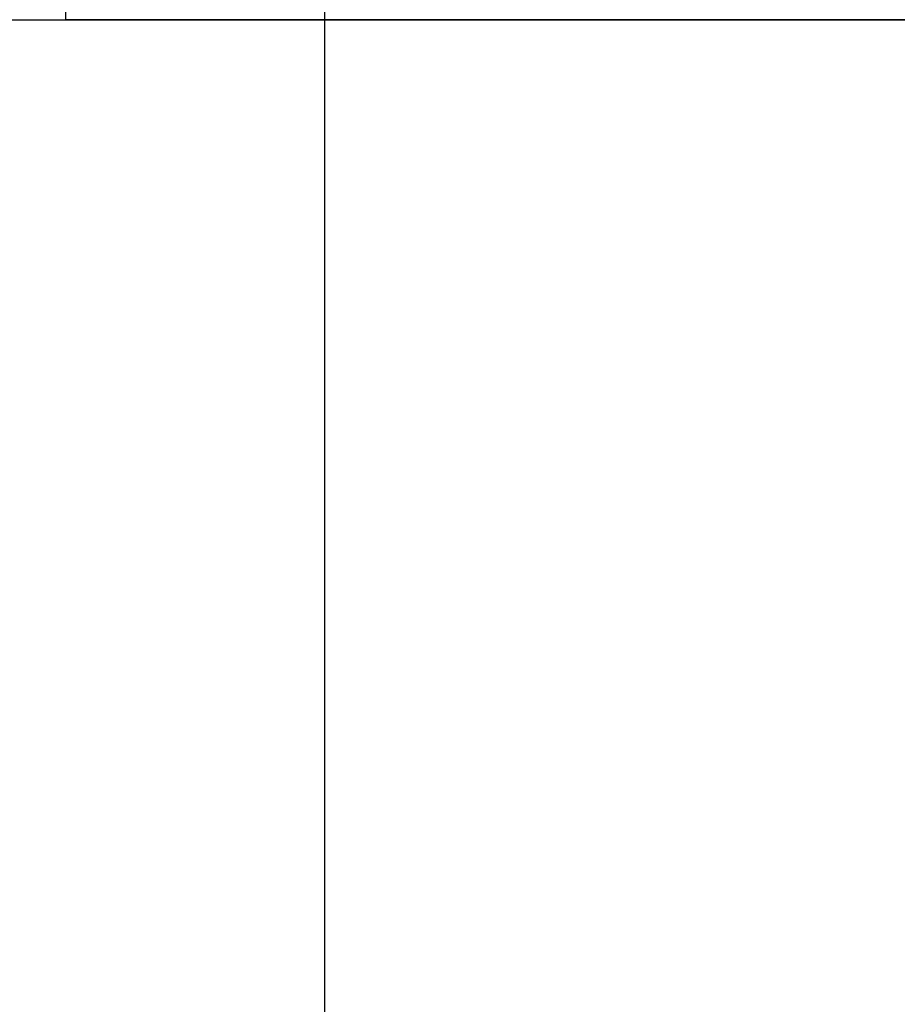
# Model space of a CAD drawing. Header units: millimetres. Extents: x -380244 to 257841, y -4400 to 11650.
# Tile 119 of 140: x 11717 to 11812, y 773 to 880. Entities that reach past the tile are written whole.
import ezdxf
from ezdxf import colors
from ezdxf.entities.mleader import LeaderData, LeaderLine
from ezdxf.math import Vec2, Vec3

# ---------------------------------------------------------------- set-up
doc = ezdxf.new("R2010")
doc.units = ezdxf.units.MM
for name, color, linetype in [('Equip2D', 250, 'Continuous'), ('Equip3D', 7, 'Continuous'), ('EquipAnnot', 5, 'Continuous'), ('Привязки Вент', 102, 'Continuous'), ('Привязки Электр', 1, 'Continuous'), ('Привязки Электр2', 1, 'Continuous')]:
    doc.layers.add(name, color=color, linetype=linetype)
doc.styles.add('GOST 2.5', font='isocpeur.ttf', dxfattribs={"oblique": 15, "height": 2.5})
doc.styles.add('GOST прямой', font='isocpeur.ttf', dxfattribs={"height": 2.5})
doc.styles.add('Выноски', font='isocpeur.ttf', dxfattribs={"height": 2.5})
doc.styles.add('Размеры', font='txt.shx', dxfattribs={"height": 2.5})
doc.dimstyles.new('Main', dxfattribs={"dimscale": 0, "dimtxt": 2.5, "dimasz": 1, "dimexe": 1.25, "dimexo": 0.625, "dimtad": 1, "dimdec": 1, "dimrnd": 0.5, "dimtxsty": 'Размеры', "dimblk": 'OBLIQUE', "dimcen": 2.5, "dimadec": 0, "dimazin": 0, "dimtfac": 1, "dimtdec": 1, "dimtmove": 1, "dimatfit": 2, "dimfxl": 1, "dimarcsym": 0})

# ---------------------------------------------------------------- blocks, each defined once
blk = doc.blocks.new('GN 11_TN')
at = {"layer": 'Equip2D'}
for points in [[(0, -700), (1390, -700), (1390, 0), (0, 0)], [(920, -700), (1350, -700), (1350, -660), (920, -660)]]:
    blk.add_lwpolyline(points, close=True, dxfattribs=at)
at = {"layer": 'Equip3D', "extrusion": (0, -1, 0)}
for p, q in [((941.03, -700, 474.58), (949.51, -700, 483.07)), ((941.03, -700, 450.53), (949.51, -700, 459.02)), ((941.03, -700, 426.48), (949.51, -700, 434.97)), ((941.03, -700, 402.43), (949.51, -700, 410.92)), ((941.03, -700, 378.38), (949.51, -700, 386.87)), ((941.03, -700, 354.33), (949.51, -700, 362.82)), ((941.03, -700, 330.28), (949.51, -700, 338.76)), ((941.03, -700, 306.23), (949.51, -700, 314.71)), ((941.03, -700, 282.18), (949.51, -700, 290.66)), ((941.03, -700, 258.13), (949.51, -700, 266.61)), ((941.03, -700, 234.08), (949.51, -700, 242.56)), ((941.03, -700, 210.03), (949.51, -700, 218.51)), ((941.03, -700, 185.97), (949.51, -700, 194.46)), ((941.03, -700, 760.49), (949.51, -700, 768.97)), ((941.03, -700, 736.44), (949.51, -700, 744.92)), ((941.03, -700, 712.39), (949.51, -700, 720.87)), ((941.03, -700, 688.34), (949.51, -700, 696.82)), ((941.03, -700, 664.29), (949.51, -700, 672.77)), ((941.03, -700, 640.24), (949.51, -700, 648.72)), ((941.03, -700, 616.19), (949.51, -700, 624.67)), ((941.03, -700, 592.13), (949.51, -700, 600.62)), ((941.03, -700, 568.08), (949.51, -700, 576.57)), ((941.03, -700, 498.63), (949.51, -700, 507.12)), ((941.03, -700, 544.03), (949.51, -700, 552.52)), ((954.46, -700, 478.12), (945.97, -700, 469.63)), ((954.46, -700, 454.07), (945.97, -700, 445.58)), ((954.46, -700, 430.02), (945.97, -700, 421.53)), ((954.46, -700, 405.97), (945.97, -700, 397.48)), ((954.46, -700, 381.92), (945.97, -700, 373.43)), ((954.46, -700, 357.87), (945.97, -700, 349.38)), ((954.46, -700, 333.81), (945.97, -700, 325.33)), ((954.46, -700, 309.76), (945.97, -700, 301.28)), ((954.46, -700, 285.71), (945.97, -700, 277.23)), ((954.46, -700, 261.66), (945.97, -700, 253.18)), ((954.46, -700, 237.61), (945.97, -700, 229.13)), ((954.46, -700, 213.56), (945.97, -700, 205.08)), ((954.46, -700, 189.51), (945.97, -700, 181.03)), ((954.46, -700, 764.03), (945.97, -700, 755.54)), ((954.46, -700, 739.97), (945.97, -700, 731.49)), ((954.46, -700, 715.92), (945.97, -700, 707.44)), ((954.46, -700, 691.87), (945.97, -700, 683.39)), ((954.46, -700, 667.82), (945.97, -700, 659.34)), ((954.46, -700, 643.77), (945.97, -700, 635.29)), ((954.46, -700, 619.72), (945.97, -700, 611.24)), ((954.46, -700, 595.67), (945.97, -700, 587.18)), ((954.46, -700, 571.62), (945.97, -700, 563.13)), ((954.46, -700, 502.17), (945.97, -700, 493.68)), ((954.46, -700, 547.57), (945.97, -700, 539.08)), ((958.92, -700, 474.58), (967.41, -700, 483.07)), ((958.92, -700, 450.53), (967.41, -700, 459.02)), ((958.92, -700, 426.48), (967.41, -700, 434.97)), ((958.92, -700, 402.43), (967.41, -700, 410.92)), ((958.92, -700, 378.38), (967.41, -700, 386.87)), ((958.92, -700, 354.33), (967.41, -700, 362.82)), ((958.92, -700, 330.28), (967.41, -700, 338.76)), ((958.92, -700, 306.23), (967.41, -700, 314.71)), ((958.92, -700, 282.18), (967.41, -700, 290.66)), ((958.92, -700, 258.13), (967.41, -700, 266.61)), ((958.92, -700, 234.08), (967.41, -700, 242.56)), ((958.92, -700, 210.03), (967.41, -700, 218.51)), ((958.92, -700, 185.97), (967.41, -700, 194.46)), ((958.92, -700, 760.49), (967.41, -700, 768.97)), ((958.92, -700, 736.44), (967.41, -700, 744.92)), ((958.92, -700, 712.39), (967.41, -700, 720.87)), ((958.92, -700, 688.34), (967.41, -700, 696.82)), ((958.92, -700, 664.29), (967.41, -700, 672.77)), ((958.92, -700, 640.24), (967.41, -700, 648.72)), ((958.92, -700, 616.19), (967.41, -700, 624.67)), ((958.92, -700, 592.13), (967.41, -700, 600.62)), ((958.92, -700, 568.08), (967.41, -700, 576.57)), ((958.92, -700, 498.63), (967.41, -700, 507.12)), ((958.92, -700, 544.03), (967.41, -700, 552.52)), ((972.36, -700, 478.12), (963.87, -700, 469.63)), ((972.36, -700, 454.07), (963.87, -700, 445.58)), ((972.36, -700, 430.02), (963.87, -700, 421.53)), ((972.36, -700, 405.97), (963.87, -700, 397.48)), ((972.36, -700, 381.92), (963.87, -700, 373.43)), ((972.36, -700, 357.87), (963.87, -700, 349.38)), ((972.36, -700, 333.81), (963.87, -700, 325.33)), ((972.36, -700, 309.76), (963.87, -700, 301.28)), ((972.36, -700, 285.71), (963.87, -700, 277.23)), ((972.36, -700, 261.66), (963.87, -700, 253.18)), ((972.36, -700, 237.61), (963.87, -700, 229.13)), ((972.36, -700, 213.56), (963.87, -700, 205.08)), ((972.36, -700, 189.51), (963.87, -700, 181.03)), ((972.36, -700, 764.03), (963.87, -700, 755.54)), ((972.36, -700, 739.97), (963.87, -700, 731.49)), ((972.36, -700, 715.92), (963.87, -700, 707.44)), ((972.36, -700, 691.87), (963.87, -700, 683.39)), ((972.36, -700, 667.82), (963.87, -700, 659.34)), ((972.36, -700, 643.77), (963.87, -700, 635.29)), ((972.36, -700, 619.72), (963.87, -700, 611.24)), ((972.36, -700, 595.67), (963.87, -700, 587.18)), ((972.36, -700, 571.62), (963.87, -700, 563.13)), ((972.36, -700, 502.17), (963.87, -700, 493.68)), ((972.36, -700, 547.57), (963.87, -700, 539.08)), ((976.82, -700, 474.58), (985.31, -700, 483.07)), ((976.82, -700, 450.53), (985.31, -700, 459.02)), ((976.82, -700, 426.48), (985.31, -700, 434.97)), ((976.82, -700, 402.43), (985.31, -700, 410.92)), ((976.82, -700, 378.38), (985.31, -700, 386.87)), ((976.82, -700, 354.33), (985.31, -700, 362.82)), ((976.82, -700, 330.28), (985.31, -700, 338.76)), ((976.82, -700, 306.23), (985.31, -700, 314.71)), ((976.82, -700, 282.18), (985.31, -700, 290.66)), ((976.82, -700, 258.13), (985.31, -700, 266.61)), ((976.82, -700, 234.08), (985.31, -700, 242.56)), ((976.82, -700, 210.03), (985.31, -700, 218.51)), ((976.82, -700, 185.97), (985.31, -700, 194.46)), ((976.82, -700, 760.49), (985.31, -700, 768.97)), ((976.82, -700, 736.44), (985.31, -700, 744.92)), ((976.82, -700, 712.39), (985.31, -700, 720.87)), ((976.82, -700, 688.34), (985.31, -700, 696.82)), ((976.82, -700, 664.29), (985.31, -700, 672.77)), ((976.82, -700, 640.24), (985.31, -700, 648.72)), ((976.82, -700, 616.19), (985.31, -700, 624.67)), ((976.82, -700, 592.13), (985.31, -700, 600.62)), ((976.82, -700, 568.08), (985.31, -700, 576.57)), ((976.82, -700, 498.63), (985.31, -700, 507.12)), ((976.82, -700, 544.03), (985.31, -700, 552.52)), ((990.26, -700, 478.12), (981.77, -700, 469.63)), ((990.26, -700, 454.07), (981.77, -700, 445.58)), ((990.26, -700, 430.02), (981.77, -700, 421.53)), ((990.26, -700, 405.97), (981.77, -700, 397.48)), ((990.26, -700, 381.92), (981.77, -700, 373.43)), ((990.26, -700, 357.87), (981.77, -700, 349.38)), ((990.26, -700, 333.81), (981.77, -700, 325.33)), ((990.26, -700, 309.76), (981.77, -700, 301.28)), ((990.26, -700, 285.71), (981.77, -700, 277.23)), ((990.26, -700, 261.66), (981.77, -700, 253.18)), ((990.26, -700, 237.61), (981.77, -700, 229.13)), ((990.26, -700, 213.56), (981.77, -700, 205.08)), ((990.26, -700, 189.51), (981.77, -700, 181.03)), ((990.26, -700, 764.03), (981.77, -700, 755.54)), ((990.26, -700, 739.97), (981.77, -700, 731.49)), ((990.26, -700, 715.92), (981.77, -700, 707.44)), ((990.26, -700, 691.87), (981.77, -700, 683.39)), ((990.26, -700, 667.82), (981.77, -700, 659.34)), ((990.26, -700, 643.77), (981.77, -700, 635.29)), ((990.26, -700, 619.72), (981.77, -700, 611.24)), ((990.26, -700, 595.67), (981.77, -700, 587.18)), ((990.26, -700, 571.62), (981.77, -700, 563.13)), ((990.26, -700, 502.17), (981.77, -700, 493.68)), ((990.26, -700, 547.57), (981.77, -700, 539.08)), ((994.72, -700, 474.58), (1003.21, -700, 483.07)), ((994.72, -700, 450.53), (1003.21, -700, 459.02)), ((994.72, -700, 426.48), (1003.21, -700, 434.97)), ((994.72, -700, 402.43), (1003.21, -700, 410.92)), ((994.72, -700, 378.38), (1003.21, -700, 386.87)), ((994.72, -700, 354.33), (1003.21, -700, 362.82)), ((994.72, -700, 330.28), (1003.21, -700, 338.76)), ((994.72, -700, 306.23), (1003.21, -700, 314.71)), ((994.72, -700, 282.18), (1003.21, -700, 290.66)), ((994.72, -700, 258.13), (1003.21, -700, 266.61)), ((994.72, -700, 234.08), (1003.21, -700, 242.56)), ((994.72, -700, 210.03), (1003.21, -700, 218.51)), ((994.72, -700, 185.97), (1003.21, -700, 194.46)), ((994.72, -700, 760.49), (1003.21, -700, 768.97)), ((994.72, -700, 736.44), (1003.21, -700, 744.92)), ((994.72, -700, 712.39), (1003.21, -700, 720.87)), ((994.72, -700, 688.34), (1003.21, -700, 696.82)), ((994.72, -700, 664.29), (1003.21, -700, 672.77)), ((994.72, -700, 640.24), (1003.21, -700, 648.72)), ((994.72, -700, 616.19), (1003.21, -700, 624.67)), ((994.72, -700, 592.13), (1003.21, -700, 600.62)), ((994.72, -700, 568.08), (1003.21, -700, 576.57)), ((994.72, -700, 498.63), (1003.21, -700, 507.12)), ((994.72, -700, 544.03), (1003.21, -700, 552.52)), ((1008.16, -700, 478.12), (999.67, -700, 469.63)), ((1008.16, -700, 454.07), (999.67, -700, 445.58)), ((1008.16, -700, 430.02), (999.67, -700, 421.53)), ((1008.16, -700, 405.97), (999.67, -700, 397.48)), ((1008.16, -700, 381.92), (999.67, -700, 373.43)), ((1008.16, -700, 357.87), (999.67, -700, 349.38)), ((1008.16, -700, 333.81), (999.67, -700, 325.33)), ((1008.16, -700, 309.76), (999.67, -700, 301.28)), ((1008.16, -700, 285.71), (999.67, -700, 277.23)), ((1008.16, -700, 261.66), (999.67, -700, 253.18)), ((1008.16, -700, 237.61), (999.67, -700, 229.13)), ((1008.16, -700, 213.56), (999.67, -700, 205.08)), ((1008.16, -700, 189.51), (999.67, -700, 181.03)), ((1008.16, -700, 764.03), (999.67, -700, 755.54)), ((1008.16, -700, 739.97), (999.67, -700, 731.49)), ((1008.16, -700, 715.92), (999.67, -700, 707.44)), ((1008.16, -700, 691.87), (999.67, -700, 683.39)), ((1008.16, -700, 667.82), (999.67, -700, 659.34)), ((1008.16, -700, 643.77), (999.67, -700, 635.29)), ((1008.16, -700, 619.72), (999.67, -700, 611.24)), ((1008.16, -700, 595.67), (999.67, -700, 587.18)), ((1008.16, -700, 571.62), (999.67, -700, 563.13)), ((1008.16, -700, 502.17), (999.67, -700, 493.68)), ((1008.16, -700, 547.57), (999.67, -700, 539.08))]:
    blk.add_line(p, q, dxfattribs=at)
at = {"layer": 'Equip3D', "extrusion": (0, -1, 0), "elevation": 700}
blk.add_lwpolyline([(920, 160), (1350, 160), (1350, 790), (920, 790)], close=True, dxfattribs=at)
at = {"layer": 'Equip3D', "extrusion": (0, -1, 0)}
for centre, start, end in [((943.5, 472.11, 700), 135, 315), ((943.5, 448.06, 700), 135, 315), ((943.5, 424.01, 700), 135, 315), ((943.5, 399.96, 700), 135, 315), ((943.5, 375.91, 700), 135, 315), ((943.5, 351.86, 700), 135, 315), ((943.5, 327.8, 700), 135, 315), ((943.5, 303.75, 700), 135, 315), ((943.5, 279.7, 700), 135, 315), ((943.5, 255.65, 700), 135, 315), ((943.5, 231.6, 700), 135, 315), ((943.5, 207.55, 700), 135, 315), ((943.5, 183.5, 700), 135, 315), ((943.5, 758.01, 700), 135, 315), ((943.5, 733.96, 700), 135, 315), ((943.5, 709.91, 700), 135, 315), ((943.5, 685.86, 700), 135, 315), ((943.5, 661.81, 700), 135, 315), ((943.5, 637.76, 700), 135, 315), ((943.5, 613.71, 700), 135, 315), ((943.5, 589.66, 700), 135, 315), ((943.5, 565.61, 700), 135, 315), ((943.5, 496.16, 700), 135, 315), ((943.5, 541.56, 700), 135, 315), ((951.99, 480.59, 700), 315, 135), ((951.99, 456.54, 700), 315, 135), ((951.99, 432.49, 700), 315, 135), ((951.99, 408.44, 700), 315, 135), ((951.99, 384.39, 700), 315, 135), ((951.99, 360.34, 700), 315, 135), ((951.99, 336.29, 700), 315, 135), ((951.99, 312.24, 700), 315, 135), ((951.99, 288.19, 700), 315, 135), ((951.99, 264.14, 700), 315, 135), ((951.99, 240.09, 700), 315, 135), ((951.99, 216.04, 700), 315, 135), ((951.99, 191.99, 700), 315, 135), ((951.99, 766.5, 700), 315, 135), ((951.99, 742.45, 700), 315, 135), ((951.99, 718.4, 700), 315, 135), ((951.99, 694.35, 700), 315, 135), ((951.99, 670.3, 700), 315, 135), ((951.99, 646.25, 700), 315, 135), ((951.99, 622.2, 700), 315, 135), ((951.99, 598.14, 700), 315, 135), ((951.99, 574.09, 700), 315, 135), ((951.99, 504.64, 700), 315, 135), ((951.99, 550.04, 700), 315, 135), ((961.4, 472.11, 700), 135, 315), ((961.4, 448.06, 700), 135, 315), ((961.4, 424.01, 700), 135, 315), ((961.4, 399.96, 700), 135, 315), ((961.4, 375.91, 700), 135, 315), ((961.4, 351.86, 700), 135, 315), ((961.4, 327.8, 700), 135, 315), ((961.4, 303.75, 700), 135, 315), ((961.4, 279.7, 700), 135, 315), ((961.4, 255.65, 700), 135, 315), ((961.4, 231.6, 700), 135, 315), ((961.4, 207.55, 700), 135, 315), ((961.4, 183.5, 700), 135, 315), ((961.4, 758.01, 700), 135, 315), ((961.4, 733.96, 700), 135, 315), ((961.4, 709.91, 700), 135, 315), ((961.4, 685.86, 700), 135, 315), ((961.4, 661.81, 700), 135, 315), ((961.4, 637.76, 700), 135, 315), ((961.4, 613.71, 700), 135, 315), ((961.4, 589.66, 700), 135, 315), ((961.4, 565.61, 700), 135, 315), ((961.4, 496.16, 700), 135, 315), ((961.4, 541.56, 700), 135, 315), ((969.88, 480.59, 700), 315, 135), ((969.88, 456.54, 700), 315, 135), ((969.88, 432.49, 700), 315, 135), ((969.88, 408.44, 700), 315, 135), ((969.88, 384.39, 700), 315, 135), ((969.88, 360.34, 700), 315, 135), ((969.88, 336.29, 700), 315, 135), ((969.88, 312.24, 700), 315, 135), ((969.88, 288.19, 700), 315, 135), ((969.88, 264.14, 700), 315, 135), ((969.88, 240.09, 700), 315, 135), ((969.88, 216.04, 700), 315, 135), ((969.88, 191.99, 700), 315, 135), ((969.88, 766.5, 700), 315, 135), ((969.88, 742.45, 700), 315, 135), ((969.88, 718.4, 700), 315, 135), ((969.88, 694.35, 700), 315, 135), ((969.88, 670.3, 700), 315, 135), ((969.88, 646.25, 700), 315, 135), ((969.88, 622.2, 700), 315, 135), ((969.88, 598.14, 700), 315, 135), ((969.88, 574.09, 700), 315, 135), ((969.88, 504.64, 700), 315, 135), ((969.88, 550.04, 700), 315, 135), ((979.3, 472.11, 700), 135, 315), ((979.3, 448.06, 700), 135, 315), ((979.3, 424.01, 700), 135, 315), ((979.3, 399.96, 700), 135, 315), ((979.3, 375.91, 700), 135, 315), ((979.3, 351.86, 700), 135, 315), ((979.3, 327.8, 700), 135, 315), ((979.3, 303.75, 700), 135, 315), ((979.3, 279.7, 700), 135, 315), ((979.3, 255.65, 700), 135, 315), ((979.3, 231.6, 700), 135, 315), ((979.3, 207.55, 700), 135, 315), ((979.3, 183.5, 700), 135, 315), ((979.3, 758.01, 700), 135, 315), ((979.3, 733.96, 700), 135, 315), ((979.3, 709.91, 700), 135, 315), ((979.3, 685.86, 700), 135, 315), ((979.3, 661.81, 700), 135, 315), ((979.3, 637.76, 700), 135, 315), ((979.3, 613.71, 700), 135, 315), ((979.3, 589.66, 700), 135, 315), ((979.3, 565.61, 700), 135, 315), ((979.3, 496.16, 700), 135, 315), ((979.3, 541.56, 700), 135, 315), ((987.78, 480.59, 700), 315, 135), ((987.78, 456.54, 700), 315, 135), ((987.78, 432.49, 700), 315, 135), ((987.78, 408.44, 700), 315, 135), ((987.78, 384.39, 700), 315, 135), ((987.78, 360.34, 700), 315, 135), ((987.78, 336.29, 700), 315, 135), ((987.78, 312.24, 700), 315, 135), ((987.78, 288.19, 700), 315, 135), ((987.78, 264.14, 700), 315, 135), ((987.78, 240.09, 700), 315, 135), ((987.78, 216.04, 700), 315, 135), ((987.78, 191.99, 700), 315, 135), ((987.78, 766.5, 700), 315, 135), ((987.78, 742.45, 700), 315, 135), ((987.78, 718.4, 700), 315, 135), ((987.78, 694.35, 700), 315, 135), ((987.78, 670.3, 700), 315, 135), ((987.78, 646.25, 700), 315, 135), ((987.78, 622.2, 700), 315, 135), ((987.78, 598.14, 700), 315, 135), ((987.78, 574.09, 700), 315, 135), ((987.78, 504.64, 700), 315, 135), ((987.78, 550.04, 700), 315, 135), ((997.2, 472.11, 700), 135, 315), ((997.2, 448.06, 700), 135, 315), ((997.2, 424.01, 700), 135, 315), ((997.2, 399.96, 700), 135, 315), ((997.2, 375.91, 700), 135, 315), ((997.2, 351.86, 700), 135, 315), ((997.2, 327.8, 700), 135, 315), ((997.2, 303.75, 700), 135, 315), ((997.2, 279.7, 700), 135, 315), ((997.2, 255.65, 700), 135, 315), ((997.2, 231.6, 700), 135, 315), ((997.2, 207.55, 700), 135, 315), ((997.2, 183.5, 700), 135, 315), ((997.2, 758.01, 700), 135, 315), ((997.2, 733.96, 700), 135, 315), ((997.2, 709.91, 700), 135, 315), ((997.2, 685.86, 700), 135, 315), ((997.2, 661.81, 700), 135, 315), ((997.2, 637.76, 700), 135, 315), ((997.2, 613.71, 700), 135, 315), ((997.2, 589.66, 700), 135, 315), ((997.2, 565.61, 700), 135, 315), ((997.2, 496.16, 700), 135, 315), ((997.2, 541.56, 700), 135, 315), ((1005.68, 480.59, 700), 315, 135), ((1005.68, 456.54, 700), 315, 135), ((1005.68, 432.49, 700), 315, 135), ((1005.68, 408.44, 700), 315, 135), ((1005.68, 384.39, 700), 315, 135), ((1005.68, 360.34, 700), 315, 135), ((1005.68, 336.29, 700), 315, 135), ((1005.68, 312.24, 700), 315, 135), ((1005.68, 288.19, 700), 315, 135), ((1005.68, 264.14, 700), 315, 135), ((1005.68, 240.09, 700), 315, 135), ((1005.68, 216.04, 700), 315, 135), ((1005.68, 191.99, 700), 315, 135), ((1005.68, 766.5, 700), 315, 135), ((1005.68, 742.45, 700), 315, 135), ((1005.68, 718.4, 700), 315, 135), ((1005.68, 694.35, 700), 315, 135), ((1005.68, 670.3, 700), 315, 135), ((1005.68, 646.25, 700), 315, 135), ((1005.68, 622.2, 700), 315, 135), ((1005.68, 598.14, 700), 315, 135), ((1005.68, 574.09, 700), 315, 135), ((1005.68, 504.64, 700), 315, 135), ((1005.68, 550.04, 700), 315, 135)]:
    blk.add_arc(centre, 3.5, start, end, dxfattribs=at)
at = {"layer": 'EquipAnnot', "style": 'GOST прямой', "flags": 1}
for tag in ['ОПИСАНИЕ', 'НАИМЕНОВАНИЕ', 'РАЗМЕРЫ', 'МОЩНОСТЬ']:
    blk.add_attdef(tag, (0, 0), '', height=2.5, dxfattribs=at)
at = {"layer": 'EquipAnnot', "style": 'GOST 2.5', "oblique": 15, "width": 0.8, "flags": 1}
blk.add_attdef('НАПРЯЖЕНИЕ', (0, 0), '', height=2.5, dxfattribs=at)
at = {"layer": 'EquipAnnot', "style": 'GOST прямой'}
blk.add_attdef('НОМЕР', (564.08, -868.46), '', height=2.5, dxfattribs=at)
blk = doc.blocks.new('_Oblique')
at = {"color": 0, "linetype": 'ByBlock', "lineweight": -2}
blk.add_line((-0.5, -0.5), (0.5, 0.5), dxfattribs=at)
blk = doc.blocks.new('*D332')
at = {"layer": 'Defpoints', "color": 0, "transparency": 16777216}
for p in [(10450, 1580), (11750, 1580), (11750, 533.19)]:
    blk.add_point(p, dxfattribs=at)
at = {"layer": 'Привязки Электр', "color": 0, "lineweight": -2, "transparency": 16777216}
for p, q in [((10450, 1548.75), (10450, 470.69)), ((11750, 1548.75), (11750, 470.69)), ((10450, 533.19), (11750, 533.19))]:
    blk.add_line(p, q, dxfattribs=at)
at = {"layer": 'Привязки Электр', "color": 0, "lineweight": -2, "transparency": 16777216, "xscale": 50, "yscale": 50, "zscale": 50, "rotation": 180}
blk.add_blockref('_Oblique', (10450, 533.19), dxfattribs=at)
at = {"layer": 'Привязки Электр', "color": 0, "lineweight": -2, "transparency": 16777216, "xscale": 50, "yscale": 50, "zscale": 50}
blk.add_blockref('_Oblique', (11750, 533.19), dxfattribs=at)
at = {"layer": 'Привязки Электр', "color": 0, "transparency": 16777216, "insert": (11100, 626.94), "char_height": 125, "attachment_point": 5, "style": 'Размеры'}
blk.add_mtext('1300', dxfattribs=at)
blk = doc.blocks.new('*D333')
at = {"layer": 'Defpoints', "color": 0, "transparency": 16777216}
for p in [(11750, 1580), (12500, 1580), (12500, 533.19)]:
    blk.add_point(p, dxfattribs=at)
at = {"layer": 'Привязки Электр', "color": 0, "lineweight": -2, "transparency": 16777216}
for p, q in [((11750, 1548.75), (11750, 470.69)), ((12500, 1548.75), (12500, 470.69)), ((11750, 533.19), (12500, 533.19))]:
    blk.add_line(p, q, dxfattribs=at)
at = {"layer": 'Привязки Электр', "color": 0, "lineweight": -2, "transparency": 16777216, "xscale": 50, "yscale": 50, "zscale": 50, "rotation": 180}
blk.add_blockref('_Oblique', (11750, 533.19), dxfattribs=at)
at = {"layer": 'Привязки Электр', "color": 0, "lineweight": -2, "transparency": 16777216, "xscale": 50, "yscale": 50, "zscale": 50}
blk.add_blockref('_Oblique', (12500, 533.19), dxfattribs=at)
at = {"layer": 'Привязки Электр', "color": 0, "transparency": 16777216, "insert": (12125, 626.94), "char_height": 125, "attachment_point": 5, "style": 'Размеры'}
blk.add_mtext('750', dxfattribs=at)
blk = doc.blocks.new('*D431')
at = {"layer": 'Defpoints', "color": 0, "transparency": 16777216}
for p in [(11450, 980), (12250, 980), (12250, 408.01)]:
    blk.add_point(p, dxfattribs=at)
at = {"layer": 'Привязки Вент', "color": 0, "lineweight": -2, "transparency": 16777216}
for p, q in [((11450, 948.75), (11450, 345.51)), ((12250, 948.75), (12250, 345.51)), ((11450, 408.01), (12250, 408.01))]:
    blk.add_line(p, q, dxfattribs=at)
at = {"layer": 'Привязки Вент', "color": 0, "lineweight": -2, "transparency": 16777216, "xscale": 50, "yscale": 50, "zscale": 50, "rotation": 180}
blk.add_blockref('_Oblique', (11450, 408.01), dxfattribs=at)
at = {"layer": 'Привязки Вент', "color": 0, "lineweight": -2, "transparency": 16777216, "xscale": 50, "yscale": 50, "zscale": 50}
blk.add_blockref('_Oblique', (12250, 408.01), dxfattribs=at)
at = {"layer": 'Привязки Вент', "color": 0, "transparency": 16777216, "insert": (11850, 501.76), "char_height": 125, "attachment_point": 5, "style": 'Размеры'}
blk.add_mtext('800', dxfattribs=at)

msp = doc.modelspace()

# ---------------------------------------------------------------- block references
msp.add_blockref('GN 11_TN', (10801.83, 1580))

# ---------------------------------------------------------------- dimensions: what is measured, and where the dimension line sits
at = {"layer": 'Привязки Вент'}
dim = msp.add_linear_dim(base=(12250, 408.01), p1=(11450, 980), p2=(12250, 980), dimstyle='Main', dxfattribs=at)
dim.commit()
dim.dimension.update_dxf_attribs({"geometry": '*D431', "text_midpoint": (11850, 501.76)})
at = {"layer": 'Привязки Электр'}
for base, p1, p2, picture, middle in [((11750, 533.19), (10450, 1580), (11750, 1580), '*D332', (11100, 626.94)), ((12500, 533.19), (11750, 1580), (12500, 1580), '*D333', (12125, 626.94))]:
    dim = msp.add_linear_dim(base=base, p1=p1, p2=p2, dimstyle='Main', dxfattribs=at)
    dim.commit()
    dim.dimension.update_dxf_attribs({"geometry": picture, "text_midpoint": middle})

# ---------------------------------------------------------------- leaders
at = {"layer": 'Привязки Вент'}
ml = msp.add_multileader_mtext('Standard', dxfattribs=at)
ml.set_content('{\\C256;Зонт вытяжной пристенный, вытяжка печи для пиццы.\\PРасчет делает инженер ОВиК, врезка по месту.\\PВысота монтажа - см. приложение к листу "расстановка"}', color=256, style='Выноски')
ml.set_leader_properties()
ml.build(insert=Vec2(0, 0))
ml.multileader.update_dxf_attribs({"text_left_attachment_type": 6, "text_right_attachment_type": 6, "arrow_head_size": 60, "scale": 50})
ctx = ml.context
ctx.base_point, ctx.scale, ctx.char_height, ctx.arrow_head_size, ctx.landing_gap_size, ctx.plane_origin = Vec3(13572.35, 2775.54), 50, 125, 60, 100, Vec3(11250, 3548.32)
ctx.left_attachment, ctx.right_attachment = 6, 6
notes = []
notes.append((ctx, [(0, (1, 1, 0), (13172.35, 2775.54), (1, 0), 400, [(0, [(11250, 3548.32)], 0, [])])]))
ctx.mtext.insert, ctx.mtext.flow_direction = Vec3(13672.35, 2938.04), 5
at = {"layer": 'Привязки Электр'}
ml = msp.add_multileader_mtext('Standard', dxfattribs=at)
ml.set_content('Э1Ф 220 0,3кВт розетка, монтаж по месту, поз.40\\PЭ1Ф 220 3,5кВт розетка, монтаж по месту, поз.44\\PЭ1Ф 220 0,14кВт розетка, монтаж по месту, поз.45', color=256, style='Выноски')
ml.set_leader_properties()
ml.build(insert=Vec2(0, 0))
ml.multileader.update_dxf_attribs({"text_left_attachment_type": 6, "text_right_attachment_type": 6, "arrow_head_size": 60, "scale": 50})
ctx = ml.context
ctx.base_point, ctx.scale, ctx.char_height, ctx.arrow_head_size, ctx.landing_gap_size, ctx.plane_origin = Vec3(13763.22, 1661.47), 50, 125, 60, 100, Vec3(9900, -1112)
ctx.left_attachment, ctx.right_attachment = 6, 6
notes.append((ctx, [(0, (1, 1, 0), (13363.22, 1661.47), (1, 0), 400, [(0, [(9900, -1112)], 0, [])])]))
ctx.mtext.insert, ctx.mtext.width, ctx.mtext.flow_direction = Vec3(13863.22, 1823.97), 4258.271, 5
ml = msp.add_multileader_mtext('Standard', dxfattribs=at)
ml.set_content('Э1Ф 220 0,28кВт розетка, монтаж по месту, поз.41', color=256, style='Выноски')
ml.set_leader_properties()
ml.build(insert=Vec2(0, 0))
ml.multileader.update_dxf_attribs({"text_left_attachment_type": 6, "text_right_attachment_type": 6, "arrow_head_size": 60, "scale": 50})
ctx = ml.context
ctx.base_point, ctx.scale, ctx.char_height, ctx.arrow_head_size, ctx.landing_gap_size, ctx.plane_origin = Vec3(13763.22, 1000.24), 50, 125, 60, 100, Vec3(11538.01, -512)
ctx.left_attachment, ctx.right_attachment = 6, 6
notes.append((ctx, [(0, (1, 1, 0), (13363.22, 1000.24), (1, 0), 400, [(0, [(11538.01, -512)], 0, [])])]))
ctx.mtext.insert, ctx.mtext.flow_direction = Vec3(13863.22, 1162.74), 5
at = {"layer": 'Привязки Электр2'}
ml = msp.add_multileader_mtext('Standard', dxfattribs=at)
ml.set_content('{\\C256;Э1Ф 220 0,1кВт розетка на потолке\\PВключение розетки с настенного выключателя поз.53}', color=256, style='Выноски')
ml.set_leader_properties()
ml.build(insert=Vec2(0, 0))
ml.multileader.update_dxf_attribs({"text_left_attachment_type": 6, "text_right_attachment_type": 6, "arrow_head_size": 60, "scale": 50})
ctx = ml.context
ctx.base_point, ctx.scale, ctx.char_height, ctx.arrow_head_size, ctx.landing_gap_size, ctx.plane_origin = Vec3(13763.22, 2854.18), 50, 125, 60, 100, Vec3(8476.99, 394.48)
ctx.left_attachment, ctx.right_attachment = 6, 6
notes.append((ctx, [(1, (1, 1, 0), (13363.22, 2854.18), (1, 0), 400, [(0, [(8476.99, 394.48)], 0, [])])]))
ctx.mtext.insert, ctx.mtext.flow_direction = Vec3(13863.22, 3016.68), 5
at = {"layer": 'Привязки Электр2', "color": 6}
ml = msp.add_multileader_mtext('Standard', dxfattribs=at)
ml.set_content('Выключатель подсветки "синей" зоны\\Pбарной стойки. Монтаж по месту.', color=6, style='Выноски')
ml.set_leader_properties()
ml.build(insert=Vec2(0, 0))
ml.multileader.update_dxf_attribs({"text_left_attachment_type": 6, "text_right_attachment_type": 6, "arrow_head_size": 60, "scale": 50})
ctx = ml.context
ctx.base_point, ctx.scale, ctx.char_height, ctx.arrow_head_size, ctx.landing_gap_size, ctx.plane_origin = Vec3(13763.22, 2262.26), 50, 125, 60, 100, Vec3(10650, -412)
ctx.left_attachment, ctx.right_attachment = 6, 6
notes.append((ctx, [(0, (1, 1, 0), (13363.22, 2262.26), (1, 0), 400, [(0, [(10650, -412)], 0, [])])]))
ctx.mtext.insert, ctx.mtext.flow_direction = Vec3(13863.22, 2424.76), 5
ml = msp.add_multileader_mtext('Standard', dxfattribs=at)
ml.set_content('Выключатель подсветки "зеленой" зоны \\Pбарной стойки. Монтаж по месту.', color=6, style='Выноски')
ml.set_leader_properties()
ml.build(insert=Vec2(0, 0))
ml.multileader.update_dxf_attribs({"text_left_attachment_type": 6, "text_right_attachment_type": 6, "arrow_head_size": 60, "scale": 50})
ctx = ml.context
ctx.base_point, ctx.scale, ctx.char_height, ctx.arrow_head_size, ctx.landing_gap_size, ctx.plane_origin = Vec3(13763.22, 1278.79), 50, 125, 60, 100, Vec3(11600, -412)
ctx.left_attachment, ctx.right_attachment = 6, 6
notes.append((ctx, [(0, (1, 1, 0), (13363.22, 1278.79), (1, 0), 400, [(0, [(11600, -412)], 0, [])])]))
ctx.mtext.insert, ctx.mtext.flow_direction = Vec3(13863.22, 1441.29), 5
for ctx, leaders in notes:
    for number, flags, end, landing, length, lines in leaders:
        leader = LeaderData()
        leader.index, (leader.has_last_leader_line, leader.has_dogleg_vector, leader.attachment_direction) = number, flags
        leader.last_leader_point, leader.dogleg_vector, leader.dogleg_length = Vec3(end), Vec3(landing), length
        for number, points, colour, breaks in lines:
            line = LeaderLine()
            line.index, line.vertices, line.color, line.breaks = number, Vec3.list(points), colors.encode_raw_color(colour), breaks
            leader.lines.append(line)
        ctx.leaders.append(leader)

doc.saveas('drawing.dxf')
